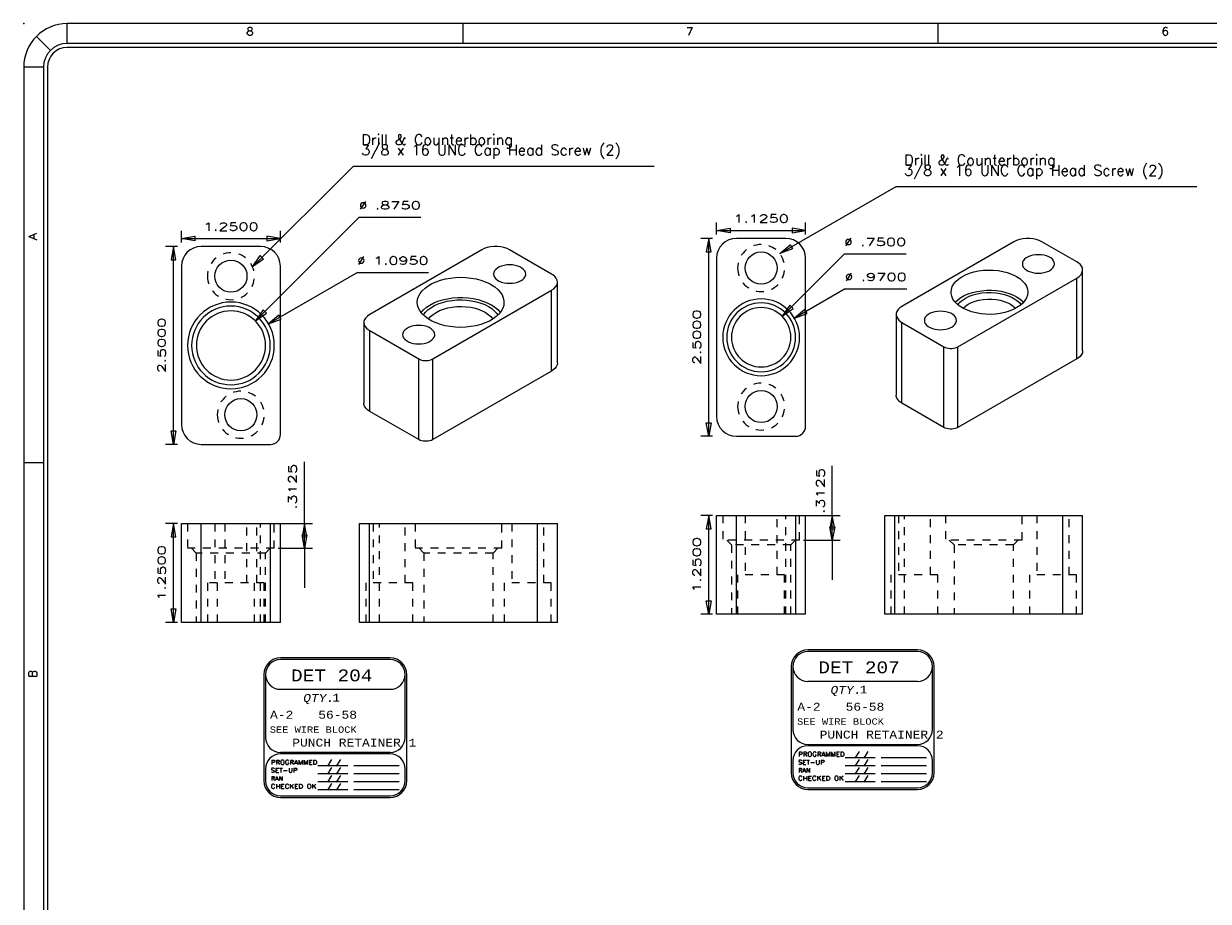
# Model space of a CAD drawing. Header units: inches. Extents: x 3 to 351, y 4 to 271.
# Tile 102 of 256: x 125 to 140, y 129 to 140. Entities that reach past the tile are written whole.
import ezdxf
from ezdxf.enums import TextEntityAlignment as Align

# ---------------------------------------------------------------- set-up
doc = ezdxf.new("R2010")
doc.units = ezdxf.units.IN
doc.header["$LTSCALE"] = 0.5
doc.header["$MEASUREMENT"] = 0
doc.linetypes.add('HIDDEN', pattern=[0.225, 0.15, -0.075])
for name, color, linetype in [('DST', 7, 'Continuous'), ('MFB', 7, 'Continuous'), ('PLOTVIEW1', 7, 'Continuous')]:
    doc.layers.add(name, color=color, linetype=linetype)
doc.styles.add('VERO0-Simplex', font='simplex_.ttf')
doc.styles.add('VERO10-Courier New', font='couri.ttf')
doc.styles.add('VERO2-Courier New', font='cour.ttf')
doc.styles.add('VERO3-RomanS', font='romans__.ttf')
doc.styles.add('VERO5-RomanD', font='romand__.ttf')

# ---------------------------------------------------------------- blocks, each defined once
blk = doc.blocks.new('ArrowheadClosed')
at = {"color": 0}
for p, q in [((0, 0), (-1, 0.176)), ((-1, 0.176), (-1, -0.176)), ((-1, -0.176), (0, 0))]:
    blk.add_line(p, q, dxfattribs=at)

msp = doc.modelspace()

# ---------------------------------------------------------------- linework, layer by layer
at = {"layer": 'DST', "color": 56, "linetype": 'Continuous'}
for p, q in [((127.195, 136.982), (127.195, 137.132)), ((128.445, 136.982), (128.445, 137.132)), ((133.956, 137.085), (133.956, 137.235)), ((133.956, 137.135), (135.081, 137.135)), ((135.081, 137.085), (135.081, 137.235)), ((127.195, 137.032), (128.445, 137.032)), ((133.906, 137.035), (133.756, 137.035)), ((133.856, 134.535), (133.856, 137.035)), ((127.145, 136.932), (126.995, 136.932)), ((127.095, 134.432), (127.095, 136.932)), ((127.145, 134.432), (126.995, 134.432)), ((133.906, 134.535), (133.756, 134.535)), ((133.906, 133.535), (133.756, 133.535)), ((133.856, 132.285), (133.856, 133.535)), ((127.145, 133.432), (126.995, 133.432)), ((127.095, 132.182), (127.095, 133.432)), ((127.145, 132.182), (126.995, 132.182)), ((133.906, 132.285), (133.756, 132.285))]:
    msp.add_line(p, q, dxfattribs=at)
at = {"layer": 'DST', "color": 132, "linetype": 'Continuous'}
for p, q in [((134.831, 137.035), (134.206, 137.035)), ((137.712, 136.993), (136.298, 136.176)), ((137.746, 137.009), (137.712, 136.993)), ((137.783, 137.022), (137.746, 137.009)), ((137.824, 137.03), (137.783, 137.022)), ((137.867, 137.035), (137.824, 137.03)), ((137.911, 137.035), (137.867, 137.035)), ((137.954, 137.03), (137.911, 137.035)), ((137.995, 137.022), (137.954, 137.03)), ((138.032, 137.009), (137.995, 137.022)), ((138.066, 136.993), (138.032, 137.009)), ((138.508, 136.738), (138.066, 136.993)), ((128.195, 136.932), (127.445, 136.932)), ((130.988, 136.89), (129.574, 136.073)), ((131.021, 136.906), (130.988, 136.89)), ((131.059, 136.919), (131.021, 136.906)), ((131.1, 136.927), (131.059, 136.919)), ((131.143, 136.932), (131.1, 136.927)), ((131.186, 136.932), (131.143, 136.932)), ((131.229, 136.927), (131.186, 136.932)), ((131.27, 136.919), (131.229, 136.927)), ((131.308, 136.906), (131.27, 136.919)), ((131.341, 136.89), (131.308, 136.906)), ((131.872, 136.584), (131.341, 136.89)), ((137.891, 136.802), (137.866, 136.788)), ((137.92, 136.814), (137.891, 136.802)), ((137.952, 136.822), (137.92, 136.814)), ((137.986, 136.828), (137.952, 136.822)), ((138.022, 136.829), (137.986, 136.828)), ((138.057, 136.828), (138.022, 136.829)), ((138.091, 136.822), (138.057, 136.828)), ((138.123, 136.814), (138.091, 136.822)), ((138.152, 136.802), (138.123, 136.814)), ((138.177, 136.788), (138.152, 136.802)), ((127.195, 136.682), (127.195, 134.682)), ((128.445, 134.557), (128.445, 136.682)), ((131.186, 136.659), (131.165, 136.642)), ((131.211, 136.674), (131.186, 136.659)), ((131.24, 136.685), (131.211, 136.674)), ((131.272, 136.694), (131.24, 136.685)), ((131.306, 136.699), (131.272, 136.694)), ((131.341, 136.701), (131.306, 136.699)), ((131.377, 136.699), (131.341, 136.701)), ((131.411, 136.694), (131.377, 136.699)), ((131.443, 136.685), (131.411, 136.694)), ((131.472, 136.674), (131.443, 136.685)), ((131.497, 136.659), (131.472, 136.674)), ((131.517, 136.642), (131.497, 136.659)), ((133.956, 136.785), (133.956, 134.785)), ((135.081, 134.66), (135.081, 136.785)), ((137.822, 136.733), (137.819, 136.712)), ((137.819, 136.712), (137.822, 136.692)), ((137.831, 136.752), (137.822, 136.733)), ((137.822, 136.692), (137.831, 136.672)), ((137.846, 136.771), (137.831, 136.752)), ((137.831, 136.672), (137.846, 136.654)), ((137.866, 136.788), (137.846, 136.771)), ((137.846, 136.654), (137.866, 136.637)), ((138.198, 136.771), (138.177, 136.788)), ((138.188, 136.645), (138.206, 136.663)), ((138.213, 136.752), (138.198, 136.771)), ((138.206, 136.663), (138.218, 136.682)), ((138.222, 136.733), (138.213, 136.752)), ((138.218, 136.682), (138.224, 136.702)), ((138.225, 136.712), (138.222, 136.733)), ((138.224, 136.702), (138.225, 136.712)), ((138.523, 136.728), (138.508, 136.738)), ((138.548, 136.708), (138.523, 136.728)), ((138.566, 136.685), (138.548, 136.708)), ((138.577, 136.661), (138.566, 136.685)), ((138.581, 136.636), (138.577, 136.661)), ((130.412, 136.487), (130.468, 136.507)), ((130.468, 136.507), (130.529, 136.522)), ((130.529, 136.522), (130.592, 136.534)), ((130.592, 136.534), (130.657, 136.54)), ((130.657, 136.54), (130.723, 136.543)), ((130.723, 136.543), (130.789, 136.54)), ((130.789, 136.54), (130.854, 136.533)), ((130.854, 136.533), (130.917, 136.522)), ((130.917, 136.522), (130.978, 136.506)), ((130.978, 136.506), (131.034, 136.487)), ((131.141, 136.604), (131.138, 136.584)), ((131.138, 136.584), (131.141, 136.563)), ((131.15, 136.624), (131.141, 136.604)), ((131.141, 136.563), (131.15, 136.544)), ((131.165, 136.642), (131.15, 136.624)), ((131.15, 136.544), (131.165, 136.525)), ((131.165, 136.525), (131.186, 136.508)), ((131.186, 136.508), (131.211, 136.494)), ((131.472, 136.494), (131.485, 136.501)), ((131.485, 136.501), (131.508, 136.517)), ((131.508, 136.517), (131.525, 136.534)), ((131.532, 136.624), (131.517, 136.642)), ((131.525, 136.534), (131.538, 136.553)), ((131.541, 136.604), (131.532, 136.624)), ((131.538, 136.553), (131.544, 136.574)), ((131.544, 136.584), (131.541, 136.604)), ((131.544, 136.574), (131.544, 136.584)), ((131.886, 136.575), (131.872, 136.584)), ((131.911, 136.554), (131.886, 136.575)), ((131.93, 136.531), (131.911, 136.554)), ((131.941, 136.507), (131.93, 136.531)), ((131.945, 136.482), (131.941, 136.507)), ((136.981, 136.493), (137.015, 136.523)), ((137.005, 135.666), (138.508, 136.534)), ((137.015, 136.523), (137.055, 136.55)), ((137.055, 136.55), (137.101, 136.574)), ((137.101, 136.574), (137.152, 136.595)), ((137.152, 136.595), (137.208, 136.611)), ((137.208, 136.611), (137.266, 136.624)), ((137.266, 136.624), (137.327, 136.632)), ((137.327, 136.632), (137.389, 136.635)), ((137.389, 136.635), (137.451, 136.634)), ((137.451, 136.634), (137.512, 136.628)), ((137.512, 136.628), (137.572, 136.617)), ((137.572, 136.617), (137.629, 136.603)), ((137.629, 136.603), (137.682, 136.584)), ((137.682, 136.584), (137.73, 136.562)), ((137.73, 136.562), (137.746, 136.553)), ((137.746, 136.553), (137.787, 136.526)), ((137.787, 136.526), (137.822, 136.496)), ((137.866, 136.637), (137.891, 136.622)), ((137.891, 136.622), (137.92, 136.611)), ((137.92, 136.611), (137.952, 136.602)), ((137.952, 136.602), (137.986, 136.597)), ((137.986, 136.597), (138.022, 136.595)), ((138.022, 136.595), (138.057, 136.597)), ((138.057, 136.597), (138.091, 136.602)), ((138.091, 136.602), (138.123, 136.611)), ((138.123, 136.611), (138.152, 136.622)), ((138.152, 136.622), (138.165, 136.629)), ((138.165, 136.629), (138.188, 136.645)), ((138.508, 136.534), (138.536, 136.553)), ((138.536, 136.553), (138.558, 136.575)), ((138.558, 136.575), (138.572, 136.598)), ((138.572, 136.598), (138.58, 136.623)), ((138.58, 136.623), (138.581, 136.636)), ((138.581, 135.615), (138.581, 136.636)), ((130.211, 136.339), (130.238, 136.374)), ((130.238, 136.374), (130.272, 136.406)), ((130.272, 136.406), (130.313, 136.436)), ((130.313, 136.436), (130.36, 136.463)), ((130.36, 136.463), (130.412, 136.487)), ((130.369, 135.512), (131.872, 136.38)), ((131.034, 136.487), (131.086, 136.463)), ((131.086, 136.463), (131.11, 136.45)), ((131.11, 136.45), (131.154, 136.422)), ((131.154, 136.422), (131.191, 136.39)), ((131.191, 136.39), (131.222, 136.356)), ((131.211, 136.494), (131.24, 136.482)), ((131.222, 136.356), (131.245, 136.321)), ((131.24, 136.482), (131.272, 136.474)), ((131.272, 136.474), (131.306, 136.468)), ((131.306, 136.468), (131.341, 136.467)), ((131.341, 136.467), (131.377, 136.468)), ((131.377, 136.468), (131.411, 136.474)), ((131.411, 136.474), (131.443, 136.482)), ((131.443, 136.482), (131.472, 136.494)), ((131.872, 136.38), (131.9, 136.399)), ((131.9, 136.399), (131.921, 136.421)), ((131.921, 136.421), (131.936, 136.444)), ((131.936, 136.444), (131.944, 136.469)), ((131.944, 136.469), (131.945, 136.482)), ((131.945, 135.461), (131.945, 136.482)), ((136.918, 136.355), (136.922, 136.391)), ((136.919, 136.339), (136.918, 136.355)), ((136.922, 136.391), (136.934, 136.426)), ((136.934, 136.426), (136.953, 136.46)), ((136.953, 136.46), (136.981, 136.493)), ((137.136, 136.333), (137.19, 136.351)), ((137.19, 136.351), (137.247, 136.365)), ((137.247, 136.365), (137.307, 136.374)), ((137.307, 136.374), (137.369, 136.379)), ((137.307, 136.345), (137.365, 136.35)), ((137.365, 136.35), (137.424, 136.351)), ((137.369, 136.379), (137.431, 136.379)), ((137.424, 136.351), (137.483, 136.347)), ((137.431, 136.379), (137.493, 136.375)), ((137.493, 136.375), (137.553, 136.366)), ((137.553, 136.366), (137.611, 136.353)), ((137.611, 136.353), (137.666, 136.335)), ((137.822, 136.496), (137.85, 136.464)), ((137.85, 136.464), (137.87, 136.43)), ((137.87, 136.43), (137.883, 136.395)), ((137.883, 136.395), (137.888, 136.359)), ((137.888, 136.355), (137.884, 136.319)), ((137.888, 136.359), (137.888, 136.355)), ((130.175, 136.227), (130.179, 136.265)), ((130.179, 136.189), (130.175, 136.227)), ((130.179, 136.265), (130.191, 136.302)), ((130.191, 136.302), (130.211, 136.339)), ((130.333, 136.193), (130.382, 136.219)), ((130.382, 136.219), (130.436, 136.241)), ((130.39, 136.185), (130.44, 136.208)), ((130.436, 136.241), (130.494, 136.259)), ((130.44, 136.208), (130.494, 136.226)), ((130.494, 136.259), (130.556, 136.273)), ((130.494, 136.226), (130.551, 136.241)), ((130.551, 136.241), (130.612, 136.251)), ((130.556, 136.273), (130.62, 136.282)), ((130.612, 136.251), (130.674, 136.257)), ((130.62, 136.282), (130.686, 136.287)), ((130.674, 136.257), (130.737, 136.259)), ((130.686, 136.287), (130.752, 136.287)), ((130.737, 136.259), (130.8, 136.255)), ((130.752, 136.287), (130.818, 136.283)), ((130.8, 136.255), (130.861, 136.247)), ((130.818, 136.283), (130.882, 136.274)), ((130.861, 136.247), (130.921, 136.235)), ((130.882, 136.274), (130.944, 136.261)), ((130.921, 136.235), (130.977, 136.218)), ((130.944, 136.261), (131.003, 136.243)), ((130.977, 136.218), (131.029, 136.198)), ((131.003, 136.243), (131.057, 136.221)), ((131.029, 136.198), (131.074, 136.175)), ((131.057, 136.221), (131.107, 136.196)), ((131.245, 136.321), (131.261, 136.283)), ((131.261, 136.283), (131.269, 136.246)), ((131.27, 136.227), (131.266, 136.188)), ((131.269, 136.246), (131.27, 136.227)), ((136.926, 136.303), (136.919, 136.339)), ((136.942, 136.268), (136.926, 136.303)), ((136.965, 136.235), (136.942, 136.268)), ((136.995, 136.203), (136.965, 136.235)), ((136.971, 136.227), (137.003, 136.258)), ((137.032, 136.174), (136.995, 136.203)), ((137.002, 136.197), (137.029, 136.228)), ((137.003, 136.258), (137.042, 136.287)), ((137.029, 136.228), (137.062, 136.256)), ((137.042, 136.287), (137.086, 136.312)), ((137.062, 136.256), (137.102, 136.281)), ((137.086, 136.312), (137.136, 136.333)), ((137.099, 136.178), (137.135, 136.202)), ((137.102, 136.281), (137.147, 136.303)), ((137.135, 136.202), (137.176, 136.223)), ((137.147, 136.303), (137.197, 136.321)), ((137.176, 136.223), (137.221, 136.24)), ((137.197, 136.321), (137.25, 136.335)), ((137.221, 136.24), (137.271, 136.254)), ((137.25, 136.335), (137.307, 136.345)), ((137.271, 136.254), (137.324, 136.262)), ((137.324, 136.262), (137.378, 136.267)), ((137.378, 136.267), (137.433, 136.267)), ((137.433, 136.267), (137.487, 136.262)), ((137.483, 136.347), (137.54, 136.338)), ((137.487, 136.262), (137.539, 136.253)), ((137.539, 136.253), (137.588, 136.239)), ((137.54, 136.338), (137.594, 136.325)), ((137.588, 136.239), (137.634, 136.221)), ((137.594, 136.325), (137.645, 136.308)), ((137.634, 136.221), (137.668, 136.204)), ((137.645, 136.308), (137.692, 136.287)), ((137.666, 136.335), (137.716, 136.314)), ((137.668, 136.204), (137.704, 136.18)), ((137.692, 136.287), (137.711, 136.277)), ((137.711, 136.277), (137.749, 136.252)), ((137.716, 136.314), (137.746, 136.298)), ((137.746, 136.298), (137.787, 136.271)), ((137.749, 136.252), (137.782, 136.223)), ((137.782, 136.223), (137.804, 136.197)), ((137.787, 136.271), (137.822, 136.241)), ((137.825, 136.217), (137.791, 136.187)), ((137.822, 136.241), (137.835, 136.227)), ((137.852, 136.25), (137.825, 136.217)), ((137.872, 136.284), (137.852, 136.25)), ((137.884, 136.319), (137.872, 136.284)), ((129.546, 136.054), (129.524, 136.032)), ((129.574, 136.073), (129.546, 136.054)), ((130.191, 136.151), (130.179, 136.189)), ((130.21, 136.115), (130.191, 136.151)), ((130.237, 136.08), (130.21, 136.115)), ((130.222, 136.099), (130.252, 136.133)), ((130.272, 136.047), (130.237, 136.08)), ((130.252, 136.133), (130.289, 136.165)), ((130.252, 136.065), (130.276, 136.098)), ((130.276, 136.098), (130.308, 136.13)), ((130.289, 136.165), (130.333, 136.193)), ((130.308, 136.13), (130.346, 136.159)), ((130.341, 136.046), (130.373, 136.075)), ((130.346, 136.159), (130.39, 136.185)), ((130.373, 136.075), (130.412, 136.1)), ((130.412, 136.1), (130.456, 136.123)), ((130.456, 136.123), (130.506, 136.142)), ((130.506, 136.142), (130.559, 136.157)), ((130.559, 136.157), (130.615, 136.167)), ((130.615, 136.167), (130.673, 136.173)), ((130.673, 136.173), (130.732, 136.175)), ((130.732, 136.175), (130.791, 136.172)), ((130.791, 136.172), (130.849, 136.164)), ((130.849, 136.164), (130.904, 136.152)), ((130.904, 136.152), (130.956, 136.136)), ((130.956, 136.136), (131.004, 136.116)), ((131.004, 136.116), (131.032, 136.101)), ((131.032, 136.101), (131.071, 136.075)), ((131.071, 136.075), (131.103, 136.047)), ((131.074, 136.175), (131.116, 136.147)), ((131.107, 136.196), (131.11, 136.195)), ((131.11, 136.195), (131.154, 136.166)), ((131.116, 136.147), (131.151, 136.117)), ((131.151, 136.117), (131.18, 136.085)), ((131.154, 136.166), (131.191, 136.135)), ((131.207, 136.08), (131.173, 136.047)), ((131.18, 136.085), (131.193, 136.065)), ((131.191, 136.135), (131.222, 136.101)), ((131.234, 136.114), (131.207, 136.08)), ((131.222, 136.101), (131.224, 136.099)), ((131.254, 136.151), (131.234, 136.114)), ((131.266, 136.188), (131.254, 136.151)), ((136.226, 136.087), (136.225, 136.074)), ((136.225, 136.074), (136.225, 135.054)), ((136.225, 136.074), (136.229, 136.049)), ((136.233, 136.112), (136.226, 136.087)), ((136.229, 136.049), (136.24, 136.025)), ((136.248, 136.135), (136.233, 136.112)), ((136.27, 136.157), (136.248, 136.135)), ((136.298, 136.176), (136.27, 136.157)), ((136.608, 136.056), (136.593, 136.038)), ((136.629, 136.073), (136.608, 136.056)), ((136.654, 136.088), (136.629, 136.073)), ((136.683, 136.099), (136.654, 136.088)), ((136.715, 136.108), (136.683, 136.099)), ((136.749, 136.113), (136.715, 136.108)), ((136.784, 136.115), (136.749, 136.113)), ((136.819, 136.113), (136.784, 136.115)), ((136.854, 136.108), (136.819, 136.113)), ((136.886, 136.099), (136.854, 136.108)), ((136.915, 136.088), (136.886, 136.099)), ((136.94, 136.073), (136.915, 136.088)), ((136.96, 136.056), (136.94, 136.073)), ((136.975, 136.038), (136.96, 136.056)), ((137.075, 136.148), (137.032, 136.174)), ((137.071, 136.151), (137.099, 136.178)), ((137.124, 136.126), (137.075, 136.148)), ((137.177, 136.107), (137.124, 136.126)), ((137.234, 136.093), (137.177, 136.107)), ((137.294, 136.082), (137.234, 136.093)), ((137.355, 136.076), (137.294, 136.082)), ((137.417, 136.075), (137.355, 136.076)), ((137.479, 136.078), (137.417, 136.075)), ((137.54, 136.086), (137.479, 136.078)), ((137.598, 136.099), (137.54, 136.086)), ((137.654, 136.115), (137.598, 136.099)), ((137.705, 136.136), (137.654, 136.115)), ((137.704, 136.18), (137.733, 136.153)), ((137.751, 136.16), (137.705, 136.136)), ((137.733, 136.153), (137.735, 136.151)), ((137.791, 136.187), (137.751, 136.16)), ((129.501, 135.984), (129.5, 135.971)), ((129.5, 135.971), (129.5, 134.951)), ((129.5, 135.971), (129.504, 135.946)), ((129.509, 136.009), (129.501, 135.984)), ((129.504, 135.946), (129.515, 135.922)), ((129.524, 136.032), (129.509, 136.009)), ((129.515, 135.922), (129.534, 135.899)), ((129.534, 135.899), (129.559, 135.879)), ((130.062, 135.908), (130.037, 135.894)), ((130.091, 135.92), (130.062, 135.908)), ((130.123, 135.929), (130.091, 135.92)), ((130.157, 135.934), (130.123, 135.929)), ((130.192, 135.936), (130.157, 135.934)), ((130.228, 135.934), (130.192, 135.936)), ((130.262, 135.929), (130.228, 135.934)), ((130.294, 135.92), (130.262, 135.929)), ((130.312, 136.017), (130.272, 136.047)), ((130.323, 135.908), (130.294, 135.92)), ((130.359, 135.99), (130.312, 136.017)), ((130.316, 136.015), (130.341, 136.046)), ((130.348, 135.894), (130.323, 135.908)), ((130.411, 135.967), (130.359, 135.99)), ((130.468, 135.947), (130.411, 135.967)), ((130.528, 135.931), (130.468, 135.947)), ((130.591, 135.92), (130.528, 135.931)), ((130.656, 135.913), (130.591, 135.92)), ((130.722, 135.91), (130.656, 135.913)), ((130.788, 135.913), (130.722, 135.91)), ((130.853, 135.92), (130.788, 135.913)), ((130.916, 135.931), (130.853, 135.92)), ((130.977, 135.947), (130.916, 135.931)), ((131.033, 135.966), (130.977, 135.947)), ((131.085, 135.99), (131.033, 135.966)), ((131.132, 136.017), (131.085, 135.99)), ((131.103, 136.047), (131.129, 136.016)), ((131.129, 136.016), (131.13, 136.015)), ((131.173, 136.047), (131.132, 136.017)), ((136.24, 136.025), (136.258, 136.002)), ((136.258, 136.002), (136.283, 135.982)), ((136.283, 135.982), (136.298, 135.972)), ((136.298, 135.972), (136.828, 135.666)), ((136.584, 136.018), (136.581, 135.998)), ((136.581, 135.998), (136.584, 135.977)), ((136.593, 136.038), (136.584, 136.018)), ((136.584, 135.977), (136.593, 135.958)), ((136.593, 135.958), (136.608, 135.939)), ((136.608, 135.939), (136.629, 135.922)), ((136.629, 135.922), (136.654, 135.908)), ((136.654, 135.908), (136.683, 135.896)), ((136.886, 135.896), (136.915, 135.908)), ((136.915, 135.908), (136.928, 135.915)), ((136.928, 135.915), (136.951, 135.931)), ((136.951, 135.931), (136.968, 135.948)), ((136.968, 135.948), (136.98, 135.967)), ((136.984, 136.018), (136.975, 136.038)), ((136.98, 135.967), (136.987, 135.988)), ((136.987, 135.998), (136.984, 136.018)), ((136.987, 135.988), (136.987, 135.998)), ((129.559, 135.879), (129.574, 135.869)), ((129.574, 135.869), (130.192, 135.512)), ((129.992, 135.839), (129.989, 135.818)), ((129.989, 135.818), (129.992, 135.798)), ((130.001, 135.858), (129.992, 135.839)), ((129.992, 135.798), (130.001, 135.778)), ((130.016, 135.877), (130.001, 135.858)), ((130.001, 135.778), (130.016, 135.76)), ((130.037, 135.894), (130.016, 135.877)), ((130.016, 135.76), (130.037, 135.743)), ((130.336, 135.735), (130.359, 135.751)), ((130.368, 135.877), (130.348, 135.894)), ((130.359, 135.751), (130.376, 135.769)), ((130.383, 135.858), (130.368, 135.877)), ((130.376, 135.769), (130.388, 135.788)), ((130.392, 135.839), (130.383, 135.858)), ((130.388, 135.788), (130.395, 135.808)), ((130.395, 135.818), (130.392, 135.839)), ((130.395, 135.808), (130.395, 135.818)), ((136.683, 135.896), (136.715, 135.888)), ((136.715, 135.888), (136.749, 135.882)), ((136.749, 135.882), (136.784, 135.881)), ((136.784, 135.881), (136.819, 135.882)), ((136.819, 135.882), (136.854, 135.888)), ((136.854, 135.888), (136.886, 135.896)), ((130.037, 135.743), (130.062, 135.728)), ((130.062, 135.728), (130.091, 135.717)), ((130.091, 135.717), (130.123, 135.708)), ((130.123, 135.708), (130.157, 135.703)), ((130.157, 135.703), (130.192, 135.701)), ((130.192, 135.701), (130.228, 135.703)), ((130.228, 135.703), (130.262, 135.708)), ((130.262, 135.708), (130.294, 135.717)), ((130.294, 135.717), (130.323, 135.728)), ((130.323, 135.728), (130.336, 135.735)), ((136.828, 135.666), (136.845, 135.658)), ((136.845, 135.658), (136.864, 135.652)), ((136.864, 135.652), (136.884, 135.647)), ((136.884, 135.647), (136.906, 135.645)), ((136.906, 135.645), (136.928, 135.645)), ((136.928, 135.645), (136.949, 135.647)), ((136.949, 135.647), (136.97, 135.652)), ((136.97, 135.652), (136.988, 135.658)), ((136.988, 135.658), (137.005, 135.666)), ((138.581, 135.615), (138.577, 135.59)), ((130.192, 135.512), (130.209, 135.504)), ((130.209, 135.504), (130.228, 135.498)), ((130.228, 135.498), (130.248, 135.493)), ((130.248, 135.493), (130.27, 135.491)), ((130.27, 135.491), (130.292, 135.491)), ((130.292, 135.491), (130.313, 135.493)), ((130.313, 135.493), (130.333, 135.498)), ((130.333, 135.498), (130.352, 135.504)), ((130.352, 135.504), (130.369, 135.512)), ((131.945, 135.461), (131.941, 135.436)), ((138.508, 135.513), (137.005, 134.645)), ((138.523, 135.522), (138.508, 135.513)), ((138.548, 135.543), (138.523, 135.522)), ((138.566, 135.566), (138.548, 135.543)), ((138.577, 135.59), (138.566, 135.566)), ((131.872, 135.359), (130.369, 134.492)), ((131.886, 135.368), (131.872, 135.359)), ((131.911, 135.389), (131.886, 135.368)), ((131.93, 135.412), (131.911, 135.389)), ((131.941, 135.436), (131.93, 135.412)), ((136.226, 135.041), (136.225, 135.054)), ((136.233, 135.016), (136.226, 135.041)), ((136.248, 134.993), (136.233, 135.016)), ((129.501, 134.938), (129.5, 134.951)), ((129.509, 134.913), (129.501, 134.938)), ((129.524, 134.89), (129.509, 134.913)), ((129.546, 134.868), (129.524, 134.89)), ((129.574, 134.849), (129.546, 134.868)), ((136.27, 134.971), (136.248, 134.993)), ((136.298, 134.952), (136.27, 134.971)), ((136.828, 134.645), (136.298, 134.952)), ((130.192, 134.492), (129.574, 134.849)), ((136.845, 134.637), (136.828, 134.645)), ((136.864, 134.631), (136.845, 134.637)), ((136.884, 134.627), (136.864, 134.631)), ((136.906, 134.625), (136.884, 134.627)), ((136.928, 134.625), (136.906, 134.625)), ((136.949, 134.627), (136.928, 134.625)), ((136.97, 134.631), (136.949, 134.627)), ((136.988, 134.637), (136.97, 134.631)), ((137.005, 134.645), (136.988, 134.637)), ((127.445, 134.432), (128.32, 134.432)), ((130.209, 134.483), (130.192, 134.492)), ((130.228, 134.477), (130.209, 134.483)), ((130.248, 134.473), (130.228, 134.477)), ((130.27, 134.471), (130.248, 134.473)), ((130.292, 134.471), (130.27, 134.471)), ((130.313, 134.473), (130.292, 134.471)), ((130.333, 134.477), (130.313, 134.473)), ((130.352, 134.483), (130.333, 134.477)), ((130.369, 134.492), (130.352, 134.483)), ((134.206, 134.535), (134.956, 134.535)), ((133.956, 132.285), (133.956, 133.535)), ((133.956, 133.535), (134.206, 133.535)), ((134.206, 133.535), (134.956, 133.535)), ((134.956, 133.535), (135.081, 133.535)), ((135.081, 132.285), (135.081, 133.535)), ((136.081, 132.285), (136.081, 133.535)), ((136.081, 133.535), (136.206, 133.535)), ((136.206, 133.535), (138.331, 133.535)), ((138.331, 133.535), (138.581, 133.535)), ((138.581, 132.285), (138.581, 133.535)), ((127.195, 132.182), (127.195, 133.432)), ((127.195, 133.432), (127.445, 133.432)), ((127.445, 133.432), (128.32, 133.432)), ((128.32, 133.432), (128.445, 133.432)), ((128.445, 132.182), (128.445, 133.432)), ((129.445, 132.182), (129.445, 133.432)), ((129.445, 133.432), (129.57, 133.432)), ((129.57, 133.432), (131.695, 133.432)), ((131.695, 133.432), (131.945, 133.432)), ((131.945, 132.182), (131.945, 133.432)), ((127.445, 132.182), (127.195, 132.182)), ((128.32, 132.182), (127.445, 132.182)), ((128.445, 132.182), (128.32, 132.182)), ((129.57, 132.182), (129.445, 132.182)), ((131.695, 132.182), (129.57, 132.182)), ((131.945, 132.182), (131.695, 132.182)), ((134.206, 132.285), (133.956, 132.285)), ((134.956, 132.285), (134.206, 132.285)), ((135.081, 132.285), (134.956, 132.285)), ((136.206, 132.285), (136.081, 132.285)), ((138.331, 132.285), (136.206, 132.285)), ((138.581, 132.285), (138.331, 132.285))]:
    msp.add_line(p, q, dxfattribs=at)
at = {"layer": 'DST', "color": 96, "linetype": 'Continuous'}
for p, q in [((138.508, 135.513), (138.508, 136.534)), ((131.872, 135.359), (131.872, 136.38)), ((136.298, 134.952), (136.298, 135.972)), ((129.574, 134.849), (129.574, 135.869)), ((136.828, 134.645), (136.828, 135.666)), ((137.005, 134.645), (137.005, 135.666)), ((130.192, 134.492), (130.192, 135.512)), ((130.369, 134.492), (130.369, 135.512)), ((134.206, 132.285), (134.206, 133.535)), ((134.956, 132.285), (134.956, 133.535)), ((136.206, 132.285), (136.206, 133.535)), ((138.331, 132.285), (138.331, 133.535)), ((127.445, 132.182), (127.445, 133.432)), ((128.32, 132.182), (128.32, 133.432)), ((129.57, 132.182), (129.57, 133.432)), ((131.695, 132.182), (131.695, 133.432))]:
    msp.add_line(p, q, dxfattribs=at)
at = {"layer": 'DST', "color": 254, "linetype": 'HIDDEN'}
for p, q in [((134.034, 133.535), (134.034, 133.222)), ((134.315, 133.535), (134.315, 132.785)), ((134.722, 132.785), (134.722, 133.535)), ((134.831, 132.285), (134.831, 133.535)), ((135.004, 133.222), (135.004, 133.535)), ((136.253, 133.535), (136.253, 132.785)), ((136.331, 132.285), (136.331, 133.535)), ((136.659, 132.785), (136.659, 133.535)), ((136.846, 133.535), (136.846, 133.222)), ((137.816, 133.222), (137.816, 133.535)), ((138.003, 133.535), (138.003, 132.785)), ((138.409, 132.785), (138.409, 133.535)), ((127.272, 133.432), (127.272, 133.119)), ((127.617, 133.432), (127.617, 132.682)), ((127.742, 133.432), (127.742, 132.682)), ((128.023, 132.682), (128.023, 133.432)), ((128.148, 132.682), (128.148, 133.432)), ((128.195, 132.182), (128.195, 133.432)), ((128.367, 133.119), (128.367, 133.432)), ((129.617, 133.432), (129.617, 132.682)), ((129.695, 132.182), (129.695, 133.432)), ((130.023, 132.682), (130.023, 133.432)), ((130.147, 133.432), (130.147, 133.119)), ((131.242, 133.119), (131.242, 133.432)), ((131.367, 133.432), (131.367, 132.682)), ((131.773, 132.682), (131.773, 133.432)), ((135.004, 133.222), (134.034, 133.222)), ((134.084, 133.222), (134.144, 133.162)), ((134.894, 133.162), (134.954, 133.222)), ((137.816, 133.222), (136.846, 133.222)), ((136.896, 133.222), (136.956, 133.162)), ((137.706, 133.162), (137.766, 133.222)), ((128.367, 133.119), (127.272, 133.119)), ((127.322, 133.119), (127.382, 133.059)), ((128.257, 133.059), (127.382, 133.059)), ((127.382, 133.059), (127.382, 132.182)), ((128.257, 133.059), (128.317, 133.119)), ((128.257, 132.182), (128.257, 133.059)), ((131.242, 133.119), (130.147, 133.119)), ((130.197, 133.119), (130.257, 133.059)), ((131.132, 133.059), (130.257, 133.059)), ((130.257, 133.059), (130.257, 132.182)), ((131.132, 133.059), (131.192, 133.119)), ((131.132, 132.182), (131.132, 133.059)), ((134.894, 133.162), (134.144, 133.162)), ((134.144, 133.162), (134.144, 132.285)), ((134.894, 132.285), (134.894, 133.162)), ((137.706, 133.162), (136.956, 133.162)), ((136.956, 133.162), (136.956, 132.285)), ((137.706, 132.285), (137.706, 133.162)), ((134.222, 132.785), (134.222, 132.285)), ((134.815, 132.785), (134.222, 132.785)), ((134.815, 132.285), (134.815, 132.785)), ((136.753, 132.785), (136.159, 132.785)), ((136.159, 132.785), (136.159, 132.285)), ((136.753, 132.285), (136.753, 132.785)), ((138.503, 132.785), (137.909, 132.785)), ((137.909, 132.785), (137.909, 132.285)), ((138.503, 132.285), (138.503, 132.785)), ((127.523, 132.682), (127.523, 132.182)), ((127.648, 132.682), (127.523, 132.682)), ((127.648, 132.682), (127.648, 132.182)), ((128.242, 132.682), (127.648, 132.682)), ((128.117, 132.182), (128.117, 132.682)), ((128.242, 132.182), (128.242, 132.682)), ((130.117, 132.682), (129.523, 132.682)), ((129.523, 132.682), (129.523, 132.182)), ((130.117, 132.182), (130.117, 132.682)), ((131.867, 132.682), (131.273, 132.682)), ((131.273, 132.682), (131.273, 132.182)), ((131.867, 132.182), (131.867, 132.682))]:
    msp.add_line(p, q, dxfattribs=at)
at = {"layer": 'DST', "color": 254, "linetype": 'HIDDEN', "extrusion": (0, 0, -1)}
for centre in [(-134.519, 136.66), (-127.82, 136.557), (-134.519, 134.91), (-127.945, 134.807)]:
    msp.add_circle(centre, 0.297, dxfattribs=at)
at = {"layer": 'DST', "color": 132, "linetype": 'Continuous'}
for centre in [(134.519, 136.66), (127.82, 136.557), (127.945, 134.807), (134.519, 134.91)]:
    msp.add_circle(centre, 0.203, dxfattribs=at)
at = {"layer": 'DST', "color": 132, "linetype": 'Continuous', "extrusion": (0, 0, -1)}
for centre, radius in [((-127.82, 135.682), 0.548), ((-134.519, 135.785), 0.485), ((-134.519, 135.785), 0.435), ((-127.82, 135.682), 0.497), ((-127.82, 135.682), 0.437), ((-134.519, 135.785), 0.375)]:
    msp.add_circle(centre, radius, dxfattribs=at)
at = {"layer": 'DST', "color": 132, "linetype": 'Continuous'}
for centre, radius, start, end in [((134.206, 136.785), 0.25, 90, 180), ((134.831, 136.785), 0.25, 0, 90), ((127.445, 136.682), 0.25, 90, 180), ((128.195, 136.682), 0.25, 0, 90), ((134.206, 134.785), 0.25, 180, 270), ((127.445, 134.682), 0.25, 180, 270), ((128.32, 134.557), 0.125, 270, 0), ((134.956, 134.66), 0.125, 270, 0)]:
    msp.add_arc(centre, radius, start, end, dxfattribs=at)
at = {"layer": 'MFB', "color": 56, "linetype": 'Continuous'}
for p, q in [((128.092, 136.675), (129.367, 137.949)), ((129.367, 137.949), (133.167, 137.949)), ((134.753, 136.842), (136.225, 137.692)), ((136.225, 137.692), (140.025, 137.692)), ((129.44, 137.302), (128.129, 135.991)), ((129.44, 137.302), (130.22, 137.302)), ((135.573, 136.839), (134.784, 136.05)), ((135.573, 136.839), (136.353, 136.839)), ((129.418, 136.604), (128.294, 135.955)), ((129.418, 136.604), (130.318, 136.604)), ((135.579, 136.397), (134.939, 136.027)), ((135.579, 136.397), (136.359, 136.397)), ((128.749, 133.432), (128.749, 134.212)), ((135.418, 133.535), (135.418, 134.16)), ((135.054, 133.535), (135.518, 133.535)), ((135.418, 133.222), (135.418, 133.535)), ((128.417, 133.432), (128.849, 133.432)), ((128.749, 133.119), (128.749, 133.432)), ((135.054, 133.222), (135.518, 133.222)), ((135.418, 133.222), (135.418, 132.722)), ((128.417, 133.119), (128.849, 133.119)), ((128.749, 133.119), (128.749, 132.619))]:
    msp.add_line(p, q, dxfattribs=at)
at = {"layer": 'PLOTVIEW1', "color": 97, "linetype": 'Continuous'}
for p, q in [((171.752, 139.748), (125.752, 139.748)), ((125.752, 139.498), (125.752, 139.748)), ((130.752, 139.748), (130.752, 139.498)), ((136.752, 139.748), (136.752, 139.498)), ((125.54, 139.41), (125.363, 139.586)), ((171.752, 139.498), (125.752, 139.498)), ((171.752, 139.448), (125.752, 139.448)), ((125.202, 139.198), (125.202, 105.198)), ((125.452, 139.198), (125.202, 139.198)), ((125.452, 139.198), (125.452, 105.198)), ((125.502, 139.198), (125.502, 105.198)), ((125.452, 134.198), (125.202, 134.198))]:
    msp.add_line(p, q, dxfattribs=at)
at = {"layer": 'PLOTVIEW1', "color": 7, "linetype": 'Continuous'}
for p, q in [((129.833, 131.733), (128.445, 131.733)), ((129.833, 131.712), (128.445, 131.712)), ((136.495, 131.835), (135.108, 131.835)), ((136.495, 131.814), (135.108, 131.814)), ((134.899, 131.626), (134.899, 130.281)), ((134.92, 131.626), (134.92, 130.829)), ((136.683, 130.829), (136.683, 131.626)), ((136.704, 130.281), (136.704, 131.626)), ((128.237, 131.525), (128.237, 130.18)), ((128.258, 131.525), (128.258, 130.728)), ((130.02, 130.728), (130.02, 131.525)), ((130.041, 130.18), (130.041, 131.525)), ((135.108, 131.439), (136.495, 131.439)), ((128.445, 131.337), (129.833, 131.337)), ((128.445, 130.541), (129.833, 130.541)), ((129.833, 130.522), (128.445, 130.522)), ((135.108, 130.642), (136.495, 130.642)), ((136.495, 130.623), (135.108, 130.623)), ((128.917, 130.375), (129.298, 130.375)), ((129.374, 130.375), (129.945, 130.375)), ((134.92, 130.436), (134.92, 130.281)), ((135.579, 130.477), (135.96, 130.477)), ((135.579, 130.375), (135.96, 130.375)), ((136.036, 130.477), (136.607, 130.477)), ((136.036, 130.375), (136.607, 130.375)), ((136.683, 130.281), (136.683, 130.436)), ((128.258, 130.334), (128.258, 130.18)), ((128.917, 130.274), (129.298, 130.274)), ((129.374, 130.274), (129.945, 130.274)), ((130.02, 130.18), (130.02, 130.334)), ((135.579, 130.274), (135.96, 130.274)), ((136.036, 130.274), (136.607, 130.274)), ((128.917, 130.173), (129.298, 130.173)), ((128.917, 130.072), (129.298, 130.072)), ((129.374, 130.173), (129.945, 130.173)), ((129.374, 130.072), (129.945, 130.072)), ((135.108, 130.094), (136.495, 130.094)), ((135.108, 130.073), (136.495, 130.073)), ((135.579, 130.173), (135.96, 130.173)), ((136.036, 130.173), (136.607, 130.173)), ((128.445, 129.992), (129.833, 129.992)), ((128.445, 129.971), (129.833, 129.971))]:
    msp.add_line(p, q, dxfattribs=at)
at = {"layer": 'PLOTVIEW1', "color": 97, "linetype": 'Continuous'}
for radius in [0.55, 0.3, 0.25]:
    msp.add_arc((125.752, 139.198), radius, 90, 180, dxfattribs=at)
at = {"layer": 'PLOTVIEW1', "color": 7, "linetype": 'Continuous'}
for centre, radius, start, end in [((128.445, 131.525), 0.209, 90, 180), ((128.445, 131.525), 0.188, 90, 180), ((128.445, 131.525), 0.188, 90, 270), ((129.833, 131.525), 0.209, 0, 90), ((129.833, 131.525), 0.188, 0, 90), ((129.833, 131.525), 0.188, 270, 90), ((135.108, 131.626), 0.209, 90, 180), ((135.108, 131.626), 0.188, 90, 180), ((135.108, 131.626), 0.188, 90, 270), ((136.495, 131.626), 0.209, 0, 90), ((136.495, 131.626), 0.188, 0, 90), ((136.495, 131.626), 0.188, 270, 90), ((135.108, 130.829), 0.188, 180, 270), ((136.495, 130.829), 0.188, 270, 0), ((128.445, 130.728), 0.188, 180, 270), ((129.833, 130.728), 0.188, 270, 0), ((128.445, 130.334), 0.188, 90, 180), ((129.833, 130.334), 0.188, 0, 90), ((135.108, 130.436), 0.188, 90, 180), ((136.495, 130.436), 0.188, 0, 90), ((135.108, 130.281), 0.209, 180, 270), ((135.108, 130.281), 0.188, 180, 270), ((136.495, 130.281), 0.188, 270, 0), ((136.495, 130.281), 0.209, 270, 0), ((128.445, 130.18), 0.209, 180, 270), ((128.445, 130.18), 0.188, 180, 270), ((129.833, 130.18), 0.188, 270, 0), ((129.833, 130.18), 0.209, 270, 0)]:
    msp.add_arc(centre, radius, start, end, dxfattribs=at)
at = {"layer": 'PLOTVIEW1', "color": 97, "linetype": 'Continuous'}
msp.add_point((125.202, 139.748), dxfattribs=at)

# ---------------------------------------------------------------- block references
at = {"layer": 'DST', "color": 56, "linetype": 'Continuous', "extrusion": (0, 0, -1), "xscale": 0.170138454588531, "yscale": 0.170138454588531, "zscale": 0.170138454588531}
for p in [(-133.956, 137.135), (-127.195, 137.032)]:
    msp.add_blockref('ArrowheadClosed', p, dxfattribs=at)
at = {"layer": 'DST', "color": 56, "linetype": 'Continuous', "xscale": 0.170138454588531, "yscale": 0.170138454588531, "zscale": 0.170138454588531}
for p in [(135.081, 137.135), (128.445, 137.032)]:
    msp.add_blockref('ArrowheadClosed', p, dxfattribs=at)
at = {"layer": 'DST', "color": 56, "linetype": 'Continuous', "xscale": 0.170138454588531, "yscale": 0.170138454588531, "zscale": 0.170138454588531, "rotation": 90}
for p in [(133.856, 137.035), (127.095, 136.932), (133.856, 133.535), (127.095, 133.432)]:
    msp.add_blockref('ArrowheadClosed', p, dxfattribs=at)
at = {"layer": 'DST', "color": 56, "linetype": 'Continuous', "extrusion": (0, 0, -1), "xscale": 0.170138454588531, "yscale": 0.170138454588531, "zscale": 0.170138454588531, "rotation": 270}
for p in [(-133.856, 134.535), (-127.095, 134.432), (-127.095, 132.182), (-133.856, 132.285)]:
    msp.add_blockref('ArrowheadClosed', p, dxfattribs=at)
at = {"layer": 'MFB', "color": 56, "linetype": 'Continuous', "extrusion": (0, 0, -1), "xscale": 0.170138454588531, "yscale": 0.170138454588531, "zscale": 0.170138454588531}
for p, rotation in [((-134.753, 136.842), 329.9999999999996), ((-128.092, 136.675), 315), ((-135.418, 133.222), 270), ((-128.749, 133.119), 270)]:
    msp.add_blockref('ArrowheadClosed', p, dxfattribs=dict(at, rotation=rotation))
at = {"layer": 'MFB', "color": 56, "linetype": 'Continuous', "xscale": 0.170138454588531, "yscale": 0.170138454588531, "zscale": 0.170138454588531}
for p, rotation in [((128.129, 135.991), 224.9999999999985), ((128.294, 135.955), 210.0000000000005), ((134.784, 136.05), 224.9999999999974), ((134.939, 136.027), 209.9999999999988), ((135.418, 133.535), 90), ((128.749, 133.432), 90)]:
    msp.add_blockref('ArrowheadClosed', p, dxfattribs=dict(at, rotation=rotation))

# ---------------------------------------------------------------- texts
at = {"layer": 'DST', "color": 230, "linetype": 'Continuous', "style": 'VERO0-Simplex'}
for s, width, p, p2 in [('1.1250', 1.465878, (134.169, 137.235), (134.869, 137.235)), ('1.2500', 1.410379, (127.47, 137.132), (128.17, 137.132))]:
    msp.add_text(s, height=0.1, dxfattribs=dict(at, width=width)).set_placement(p, p2, align=Align.FIT)
for s, width, p, p2 in [('2.5000', 1.358929, (133.756, 135.435), (133.756, 136.135)), ('2.5000', 1.358929, (126.995, 135.332), (126.995, 136.032)), ('1.2500', 1.410379, (133.756, 132.56), (133.756, 133.26)), ('1.2500', 1.410379, (126.995, 132.457), (126.995, 133.157))]:
    msp.add_text(s, height=0.1, rotation=90, dxfattribs=dict(at, width=width)).set_placement(p, p2, align=Align.FIT)
at = {"layer": 'MFB', "color": 7, "linetype": 'Continuous', "style": 'VERO0-Simplex'}
for s, width, p, p2 in [('%%c', 1.123247, (129.44, 137.402), (129.54, 137.402)), ('.8750', 1.376302, (129.64, 137.402), (130.22, 137.402)), ('%%c', 1.123247, (135.573, 136.939), (135.673, 136.939)), ('.7500', 1.376302, (135.773, 136.939), (136.353, 136.939)), ('%%c', 1.123247, (129.418, 136.704), (129.518, 136.704)), ('1.0950', 1.410379, (129.618, 136.704), (130.318, 136.704)), ('%%c', 1.123247, (135.579, 136.497), (135.679, 136.497)), ('.9700', 1.376302, (135.779, 136.497), (136.359, 136.497))]:
    msp.add_text(s, height=0.1, dxfattribs=dict(at, width=width)).set_placement(p, p2, align=Align.FIT)
at = {"layer": 'MFB', "color": 7, "linetype": 'Continuous', "style": 'VERO0-Simplex', "width": 1.440535}
for p, p2 in [((128.649, 133.607), (128.649, 134.187)), ((135.318, 133.555), (135.318, 134.135))]:
    msp.add_text('.3125', height=0.1, rotation=90, dxfattribs=at).set_placement(p, p2, align=Align.FIT)
at = {"layer": 'MFB', "color": 7, "linetype": 'Continuous', "char_height": 0.13375, "attachment_point": 1, "line_spacing_factor": 0.5875, "style": 'VERO0-Simplex'}
for insert in [(129.467, 138.349), (136.325, 138.092)]:
    msp.add_mtext('Drill & Counterboring\\P3/8 x 16 UNC Cap Head Screw (2)', dxfattribs=dict(at, insert=insert))
at = {"layer": 'PLOTVIEW1', "color": 56, "linetype": 'Continuous', "style": 'VERO5-RomanD', "width": 1.000527}
for s, p, p2 in [('8', (128.013, 139.6), (128.107, 139.6)), ('7', (133.568, 139.6), (133.662, 139.6)), ('6', (139.577, 139.6), (139.671, 139.6))]:
    msp.add_text(s, height=0.1, dxfattribs=at).set_placement(p, p2, align=Align.FIT)
for s, p, p2 in [('A', (125.366, 137.013), (125.366, 137.107)), ('B', (125.366, 131.487), (125.366, 131.582))]:
    msp.add_text(s, height=0.1, rotation=90, dxfattribs=at).set_placement(p, p2, align=Align.FIT)
at = {"layer": 'PLOTVIEW1', "color": 7, "linetype": 'Continuous'}
for s, height, style, width, p, p2 in [('DET 204', 0.15, 'VERO2-Courier New', 0.932229, (128.579, 131.438), (129.608, 131.438)), ('DET 207', 0.15, 'VERO2-Courier New', 0.932229, (135.242, 131.54), (136.27, 131.54)), ('QTY.', 0.1, 'VERO10-Courier New', 0.932229, (128.733, 131.178), (129.125, 131.178)), ('1', 0.1, 'VERO2-Courier New', 0.932229, (129.101, 131.183), (129.199, 131.183)), ('QTY.', 0.1, 'VERO10-Courier New', 0.932229, (135.395, 131.28), (135.787, 131.28)), ('1', 0.1, 'VERO2-Courier New', 0.932229, (135.763, 131.285), (135.861, 131.285)), ('A-2', 0.1, 'VERO2-Courier New', 0.932229, (134.976, 131.067), (135.27, 131.067)), ('56-58', 0.1, 'VERO2-Courier New', 0.932229, (135.586, 131.067), (136.075, 131.067)), ('A-2', 0.1, 'VERO2-Courier New', 0.932229, (128.314, 130.966), (128.608, 130.966)), ('56-58', 0.1, 'VERO2-Courier New', 0.932229, (128.923, 130.966), (129.413, 130.966)), ('SEE WIRE BLOCK', 0.08, 'VERO2-Courier New', 0.932229, (134.973, 130.89), (136.07, 130.89)), ('SEE WIRE BLOCK', 0.08, 'VERO2-Courier New', 0.932229, (128.311, 130.788), (129.408, 130.788)), ('PUNCH RETAINER 2', 0.1, 'VERO2-Courier New', 0.932229, (135.258, 130.715), (136.824, 130.715)), ('PUNCH RETAINER 1', 0.1, 'VERO2-Courier New', 0.932229, (128.595, 130.614), (130.162, 130.614)), ('PROGRAMMED', 0.0575, 'VERO3-RomanS', 0.998853, (134.988, 130.488), (135.573, 130.488)), ('/ /', 0.0563, 'VERO3-RomanS', 0.998835, (135.697, 130.486), (135.873, 130.486)), ('PROGRAMMED', 0.0575, 'VERO3-RomanS', 0.998853, (128.325, 130.386), (128.911, 130.386)), ('/ /', 0.0563, 'VERO3-RomanS', 0.998835, (129.034, 130.385), (129.21, 130.385)), ('SET-UP', 0.0565, 'VERO3-RomanS', 0.999446, (134.985, 130.387), (135.322, 130.387)), ('/ /', 0.0563, 'VERO3-RomanS', 0.998835, (135.697, 130.385), (135.873, 130.385)), ('SET-UP', 0.0565, 'VERO3-RomanS', 0.999446, (128.323, 130.286), (128.66, 130.286)), ('RAN', 0.0516, 'VERO3-RomanS', 0.998942, (128.325, 130.186), (128.477, 130.186)), ('/ /', 0.0563, 'VERO3-RomanS', 0.998835, (129.034, 130.284), (129.21, 130.284)), ('/ /', 0.0563, 'VERO3-RomanS', 0.998835, (129.034, 130.182), (129.21, 130.182)), ('CHECKED OK', 0.0548, 'VERO3-RomanS', 0.99943, (134.985, 130.186), (135.562, 130.186)), ('RAN', 0.0516, 'VERO3-RomanS', 0.998942, (134.988, 130.288), (135.139, 130.288)), ('/ /', 0.0563, 'VERO3-RomanS', 0.998835, (135.697, 130.284), (135.873, 130.284)), ('/ /', 0.0563, 'VERO3-RomanS', 0.998835, (135.697, 130.183), (135.873, 130.183)), ('CHECKED OK', 0.0548, 'VERO3-RomanS', 0.99943, (128.323, 130.084), (128.9, 130.084)), ('/ /', 0.0563, 'VERO3-RomanS', 0.998835, (129.034, 130.081), (129.21, 130.081))]:
    msp.add_text(s, height=height, dxfattribs=dict(at, style=style, width=width)).set_placement(p, p2, align=Align.FIT)

doc.saveas('drawing.dxf')
